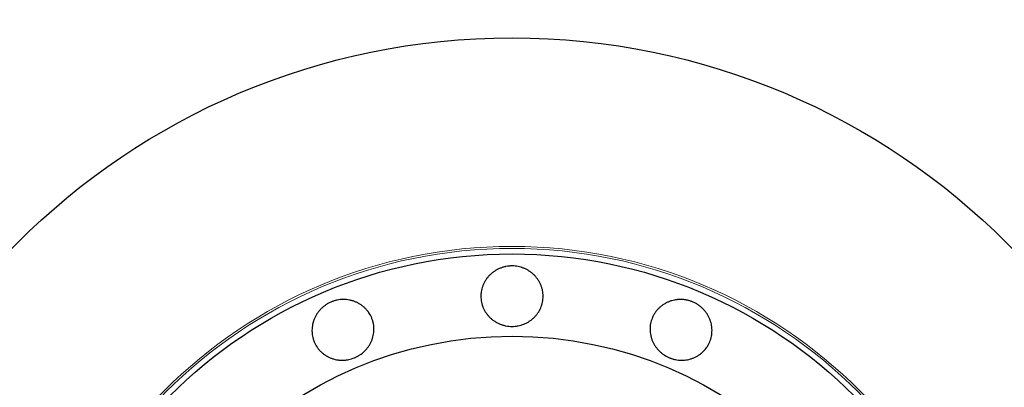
# Model space of a CAD drawing. Header units: inches. Extents: x 0 to 20790, y -12 to 14700.
# Tile 13 of 191: x 1776 to 1871, y 5436 to 5471. Entities that reach past the tile are written whole.
import ezdxf

# ---------------------------------------------------------------- set-up
doc = ezdxf.new("R2010")
doc.units = ezdxf.units.IN
doc.layers.add('1', color=7, linetype='Continuous', true_color=0xffffff)

msp = doc.modelspace()

# ---------------------------------------------------------------- linework, layer by layer
at = {"layer": '1', "color": 2, "linetype": 'Continuous', "lineweight": 25}
for radius in [100, 67.5, 46.681, 38.75]:
    msp.add_circle((1823.547, 5401.959), radius, dxfattribs=at)
at = {"layer": '1', "color": 110, "linetype": 'Continuous', "lineweight": 13}
for radius in [47.403, 47.21]:
    msp.add_circle((1823.547, 5401.959), radius, dxfattribs=at)
at = {"layer": '1', "color": 2, "linetype": 'Continuous', "lineweight": 25}
for points, knots in [([(1823.547, 5447.482), (1823.646, 5447.482), (1823.745, 5447.478), (1823.94, 5447.458), (1824.037, 5447.444), (1824.229, 5447.407), (1824.325, 5447.384), (1824.443, 5447.349), (1824.467, 5447.341), (1824.514, 5447.326), (1824.537, 5447.318), (1824.607, 5447.294), (1824.653, 5447.276), (1824.789, 5447.221), (1824.878, 5447.179), (1825.05, 5447.089), (1825.134, 5447.04), (1825.257, 5446.96), (1825.297, 5446.932), (1825.376, 5446.875), (1825.415, 5446.845), (1825.53, 5446.753), (1825.603, 5446.689), (1825.741, 5446.554), (1825.871, 5446.412), (1825.988, 5446.259), (1826.07, 5446.139), (1826.096, 5446.098), (1826.147, 5446.016), (1826.171, 5445.975), (1826.241, 5445.849), (1826.283, 5445.763), (1826.358, 5445.588), (1826.391, 5445.499), (1826.434, 5445.362), (1826.447, 5445.316), (1826.465, 5445.246), (1826.471, 5445.223), (1826.481, 5445.176), (1826.487, 5445.152), (1826.529, 5444.941), (1826.547, 5444.752), (1826.547, 5444.467), (1826.542, 5444.372), (1826.531, 5444.253), (1826.528, 5444.229), (1826.522, 5444.182), (1826.513, 5444.111), (1826.468, 5443.853), (1826.397, 5443.627), (1826.303, 5443.408), (1826.283, 5443.365), (1826.251, 5443.3), (1826.24, 5443.279), (1826.217, 5443.236), (1826.206, 5443.215), (1826.148, 5443.11), (1826.097, 5443.029), (1825.988, 5442.871), (1825.93, 5442.795), (1825.806, 5442.648), (1825.741, 5442.578), (1825.6, 5442.442), (1825.527, 5442.378), (1825.376, 5442.258), (1825.297, 5442.202), (1825.135, 5442.097), (1825.051, 5442.048), (1824.921, 5441.98), (1824.876, 5441.958), (1824.787, 5441.917), (1824.742, 5441.897), (1824.515, 5441.805), (1824.328, 5441.75), (1824.087, 5441.705), (1824.039, 5441.697), (1823.941, 5441.683), (1823.892, 5441.677), (1823.744, 5441.664), (1823.645, 5441.66), (1823.35, 5441.659), (1823.155, 5441.677), (1822.912, 5441.722), (1822.864, 5441.733), (1822.768, 5441.756), (1822.625, 5441.794), (1822.487, 5441.842), (1822.306, 5441.915), (1822.218, 5441.956), (1822.089, 5442.024), (1822.046, 5442.047), (1821.961, 5442.097), (1821.919, 5442.122), (1821.796, 5442.202), (1821.638, 5442.315), (1821.493, 5442.442), (1821.355, 5442.575), (1821.289, 5442.646), (1821.211, 5442.738), (1821.195, 5442.757), (1821.165, 5442.795), (1821.12, 5442.852), (1821.078, 5442.91), (1820.996, 5443.029), (1820.946, 5443.11), (1820.853, 5443.276), (1820.811, 5443.362), (1820.754, 5443.493), (1820.736, 5443.538), (1820.711, 5443.605), (1820.703, 5443.628), (1820.687, 5443.673), (1820.65, 5443.787), (1820.621, 5443.902), (1820.565, 5444.181), (1820.547, 5444.369), (1820.547, 5444.585), (1820.547, 5444.609), (1820.548, 5444.657), (1820.551, 5444.728), (1820.563, 5444.894), (1820.597, 5445.129), (1820.644, 5445.313), (1820.687, 5445.45), (1820.702, 5445.496), (1820.736, 5445.586), (1820.754, 5445.631), (1820.81, 5445.763), (1820.853, 5445.849), (1820.945, 5446.016), (1820.995, 5446.098), (1821.077, 5446.217), (1821.105, 5446.256), (1821.149, 5446.314), (1821.164, 5446.333), (1821.194, 5446.371), (1821.209, 5446.39), (1821.287, 5446.483), (1821.353, 5446.554), (1821.491, 5446.689), (1821.636, 5446.817), (1821.793, 5446.931), (1821.916, 5447.011), (1821.957, 5447.037), (1822.042, 5447.087), (1822.085, 5447.111), (1822.215, 5447.179), (1822.303, 5447.22), (1822.484, 5447.294), (1822.576, 5447.327), (1822.717, 5447.368), (1822.788, 5447.388), (1822.86, 5447.405), (1822.908, 5447.415), (1822.933, 5447.42), (1823.054, 5447.444), (1823.152, 5447.458), (1823.299, 5447.473), (1823.349, 5447.476), (1823.447, 5447.481), (1823.497, 5447.482), (1823.547, 5447.482)], [0, 0, 0, 0, 0.015625, 0.015625, 0.03125, 0.03125, 0.046875, 0.046875, 0.050781, 0.050781, 0.054687, 0.054687, 0.0625, 0.0625, 0.078125, 0.078125, 0.09375, 0.09375, 0.101562, 0.101562, 0.109375, 0.109375, 0.125, 0.125, 0.140625, 0.15625, 0.15625, 0.164062, 0.164062, 0.171875, 0.171875, 0.1875, 0.1875, 0.203125, 0.203125, 0.210937, 0.210937, 0.214844, 0.214844, 0.21875, 0.21875, 0.25, 0.25, 0.265625, 0.265625, 0.269531, 0.269531, 0.273437, 0.28125, 0.3125, 0.3125, 0.320312, 0.320312, 0.324219, 0.324219, 0.328125, 0.328125, 0.34375, 0.34375, 0.359375, 0.359375, 0.375, 0.375, 0.390625, 0.390625, 0.40625, 0.40625, 0.421875, 0.421875, 0.429687, 0.429687, 0.4375, 0.4375, 0.46875, 0.46875, 0.476562, 0.476562, 0.484375, 0.484375, 0.5, 0.5, 0.53125, 0.53125, 0.539062, 0.539062, 0.546875, 0.5625, 0.5625, 0.578125, 0.578125, 0.585937, 0.585937, 0.59375, 0.59375, 0.609375, 0.625, 0.625, 0.640625, 0.640625, 0.644531, 0.644531, 0.648437, 0.65625, 0.65625, 0.671875, 0.671875, 0.6875, 0.6875, 0.695312, 0.695312, 0.699219, 0.699219, 0.703125, 0.71875, 0.71875, 0.75, 0.75, 0.753906, 0.753906, 0.757812, 0.765625, 0.78125, 0.796875, 0.796875, 0.804687, 0.804687, 0.8125, 0.8125, 0.828125, 0.828125, 0.84375, 0.84375, 0.851562, 0.851562, 0.855469, 0.855469, 0.859375, 0.859375, 0.875, 0.875, 0.890625, 0.90625, 0.90625, 0.914062, 0.914062, 0.921875, 0.921875, 0.9375, 0.9375, 0.953125, 0.953125, 0.960937, 0.964844, 0.964844, 0.96875, 0.96875, 0.984375, 0.984375, 0.992187, 0.992187, 1, 1, 1, 1]), ([(1806.126, 5444.017), (1806.217, 5444.055), (1806.31, 5444.088), (1806.498, 5444.146), (1806.593, 5444.17), (1806.785, 5444.209), (1806.882, 5444.224), (1807.005, 5444.237), (1807.029, 5444.239), (1807.079, 5444.243), (1807.103, 5444.245), (1807.178, 5444.249), (1807.227, 5444.25), (1807.374, 5444.251), (1807.472, 5444.247), (1807.665, 5444.229), (1807.762, 5444.216), (1807.906, 5444.189), (1807.953, 5444.178), (1808.048, 5444.156), (1808.096, 5444.143), (1808.237, 5444.102), (1808.329, 5444.071), (1808.508, 5443.999), (1808.683, 5443.918), (1808.849, 5443.821), (1808.971, 5443.742), (1809.011, 5443.714), (1809.089, 5443.658), (1809.128, 5443.628), (1809.24, 5443.539), (1809.312, 5443.476), (1809.448, 5443.343), (1809.513, 5443.273), (1809.605, 5443.163), (1809.635, 5443.125), (1809.678, 5443.068), (1809.692, 5443.048), (1809.72, 5443.009), (1809.733, 5442.989), (1809.853, 5442.81), (1809.942, 5442.643), (1810.051, 5442.38), (1810.083, 5442.29), (1810.118, 5442.176), (1810.125, 5442.153), (1810.138, 5442.107), (1810.156, 5442.037), (1810.213, 5441.782), (1810.234, 5441.546), (1810.231, 5441.308), (1810.229, 5441.26), (1810.224, 5441.188), (1810.222, 5441.164), (1810.218, 5441.116), (1810.216, 5441.092), (1810.202, 5440.973), (1810.186, 5440.878), (1810.146, 5440.691), (1810.122, 5440.599), (1810.063, 5440.416), (1810.03, 5440.325), (1809.952, 5440.146), (1809.909, 5440.059), (1809.815, 5439.891), (1809.764, 5439.808), (1809.654, 5439.649), (1809.595, 5439.572), (1809.501, 5439.459), (1809.468, 5439.422), (1809.401, 5439.35), (1809.367, 5439.315), (1809.193, 5439.143), (1809.041, 5439.02), (1808.836, 5438.886), (1808.794, 5438.86), (1808.709, 5438.81), (1808.666, 5438.786), (1808.534, 5438.717), (1808.445, 5438.675), (1808.173, 5438.562), (1807.986, 5438.503), (1807.744, 5438.453), (1807.695, 5438.444), (1807.597, 5438.428), (1807.548, 5438.422), (1807.402, 5438.406), (1807.305, 5438.401), (1807.11, 5438.399), (1807.013, 5438.403), (1806.867, 5438.416), (1806.819, 5438.421), (1806.722, 5438.435), (1806.673, 5438.442), (1806.529, 5438.469), (1806.34, 5438.513), (1806.157, 5438.574), (1805.978, 5438.645), (1805.891, 5438.685), (1805.783, 5438.74), (1805.762, 5438.752), (1805.719, 5438.775), (1805.656, 5438.811), (1805.594, 5438.848), (1805.474, 5438.927), (1805.396, 5438.982), (1805.247, 5439.101), (1805.175, 5439.163), (1805.072, 5439.263), (1805.038, 5439.297), (1804.989, 5439.35), (1804.973, 5439.368), (1804.942, 5439.404), (1804.864, 5439.495), (1804.792, 5439.59), (1804.634, 5439.826), (1804.545, 5439.993), (1804.463, 5440.192), (1804.454, 5440.214), (1804.437, 5440.259), (1804.412, 5440.326), (1804.359, 5440.484), (1804.301, 5440.714), (1804.274, 5440.902), (1804.261, 5441.045), (1804.258, 5441.093), (1804.254, 5441.189), (1804.254, 5441.238), (1804.256, 5441.382), (1804.262, 5441.477), (1804.283, 5441.667), (1804.298, 5441.762), (1804.328, 5441.903), (1804.339, 5441.95), (1804.357, 5442.02), (1804.364, 5442.043), (1804.377, 5442.09), (1804.384, 5442.113), (1804.421, 5442.229), (1804.454, 5442.32), (1804.53, 5442.498), (1804.615, 5442.671), (1804.716, 5442.837), (1804.799, 5442.958), (1804.828, 5442.998), (1804.887, 5443.076), (1804.917, 5443.115), (1805.011, 5443.227), (1805.077, 5443.299), (1805.216, 5443.437), (1805.288, 5443.502), (1805.403, 5443.594), (1805.461, 5443.639), (1805.521, 5443.683), (1805.562, 5443.711), (1805.582, 5443.725), (1805.685, 5443.793), (1805.77, 5443.844), (1805.901, 5443.914), (1805.945, 5443.936), (1806.034, 5443.978), (1806.08, 5443.998), (1806.126, 5444.017)], [0, 0, 0, 0, 0.015625, 0.015625, 0.03125, 0.03125, 0.046875, 0.046875, 0.050781, 0.050781, 0.054687, 0.054687, 0.0625, 0.0625, 0.078125, 0.078125, 0.09375, 0.09375, 0.101562, 0.101562, 0.109375, 0.109375, 0.125, 0.125, 0.140625, 0.15625, 0.15625, 0.164062, 0.164062, 0.171875, 0.171875, 0.1875, 0.1875, 0.203125, 0.203125, 0.210937, 0.210937, 0.214844, 0.214844, 0.21875, 0.21875, 0.25, 0.25, 0.265625, 0.265625, 0.269531, 0.269531, 0.273437, 0.28125, 0.3125, 0.3125, 0.320312, 0.320312, 0.324219, 0.324219, 0.328125, 0.328125, 0.34375, 0.34375, 0.359375, 0.359375, 0.375, 0.375, 0.390625, 0.390625, 0.40625, 0.40625, 0.421875, 0.421875, 0.429687, 0.429687, 0.4375, 0.4375, 0.46875, 0.46875, 0.476562, 0.476562, 0.484375, 0.484375, 0.5, 0.5, 0.53125, 0.53125, 0.539062, 0.539062, 0.546875, 0.546875, 0.5625, 0.5625, 0.578125, 0.578125, 0.585937, 0.585937, 0.59375, 0.59375, 0.609375, 0.625, 0.625, 0.640625, 0.640625, 0.644531, 0.644531, 0.648437, 0.65625, 0.65625, 0.671875, 0.671875, 0.6875, 0.6875, 0.695312, 0.695312, 0.699219, 0.699219, 0.703125, 0.71875, 0.71875, 0.75, 0.75, 0.753906, 0.753906, 0.757812, 0.765625, 0.78125, 0.796875, 0.796875, 0.804687, 0.804687, 0.8125, 0.8125, 0.828125, 0.828125, 0.84375, 0.84375, 0.851562, 0.851562, 0.855469, 0.855469, 0.859375, 0.859375, 0.875, 0.875, 0.890625, 0.90625, 0.90625, 0.914062, 0.914062, 0.921875, 0.921875, 0.9375, 0.9375, 0.953125, 0.953125, 0.960937, 0.964844, 0.964844, 0.96875, 0.96875, 0.984375, 0.984375, 0.992187, 0.992187, 1, 1, 1, 1]), ([(1840.968, 5444.017), (1841.06, 5443.979), (1841.149, 5443.937), (1841.322, 5443.844), (1841.406, 5443.794), (1841.57, 5443.686), (1841.649, 5443.628), (1841.745, 5443.551), (1841.764, 5443.535), (1841.801, 5443.503), (1841.82, 5443.487), (1841.875, 5443.437), (1841.911, 5443.403), (1842.016, 5443.3), (1842.082, 5443.228), (1842.206, 5443.078), (1842.265, 5443), (1842.347, 5442.88), (1842.374, 5442.839), (1842.425, 5442.756), (1842.45, 5442.713), (1842.521, 5442.584), (1842.564, 5442.497), (1842.639, 5442.32), (1842.706, 5442.139), (1842.755, 5441.953), (1842.785, 5441.81), (1842.794, 5441.763), (1842.809, 5441.667), (1842.816, 5441.62), (1842.832, 5441.477), (1842.838, 5441.381), (1842.84, 5441.191), (1842.837, 5441.096), (1842.824, 5440.953), (1842.818, 5440.905), (1842.808, 5440.834), (1842.804, 5440.81), (1842.796, 5440.763), (1842.792, 5440.739), (1842.75, 5440.528), (1842.694, 5440.347), (1842.586, 5440.084), (1842.545, 5439.997), (1842.489, 5439.892), (1842.477, 5439.871), (1842.454, 5439.829), (1842.418, 5439.767), (1842.278, 5439.546), (1842.126, 5439.365), (1841.955, 5439.199), (1841.92, 5439.166), (1841.865, 5439.119), (1841.847, 5439.103), (1841.81, 5439.072), (1841.791, 5439.057), (1841.697, 5438.982), (1841.62, 5438.926), (1841.459, 5438.823), (1841.376, 5438.775), (1841.206, 5438.686), (1841.118, 5438.646), (1840.936, 5438.574), (1840.844, 5438.543), (1840.658, 5438.491), (1840.564, 5438.469), (1840.374, 5438.434), (1840.277, 5438.421), (1840.131, 5438.408), (1840.082, 5438.405), (1839.984, 5438.4), (1839.935, 5438.4), (1839.69, 5438.402), (1839.496, 5438.422), (1839.256, 5438.472), (1839.208, 5438.484), (1839.113, 5438.508), (1839.065, 5438.522), (1838.923, 5438.566), (1838.83, 5438.6), (1838.558, 5438.713), (1838.384, 5438.803), (1838.177, 5438.938), (1838.136, 5438.967), (1838.056, 5439.025), (1837.939, 5439.115), (1837.83, 5439.212), (1837.692, 5439.349), (1837.626, 5439.42), (1837.532, 5439.532), (1837.501, 5439.57), (1837.442, 5439.648), (1837.413, 5439.688), (1837.33, 5439.809), (1837.227, 5439.973), (1837.141, 5440.146), (1837.065, 5440.323), (1837.031, 5440.413), (1836.994, 5440.528), (1836.987, 5440.551), (1836.974, 5440.598), (1836.954, 5440.668), (1836.937, 5440.738), (1836.907, 5440.879), (1836.892, 5440.973), (1836.87, 5441.162), (1836.863, 5441.257), (1836.861, 5441.4), (1836.862, 5441.448), (1836.864, 5441.52), (1836.865, 5441.544), (1836.868, 5441.592), (1836.878, 5441.712), (1836.894, 5441.829), (1836.949, 5442.108), (1837.005, 5442.289), (1837.087, 5442.488), (1837.097, 5442.51), (1837.116, 5442.554), (1837.146, 5442.619), (1837.22, 5442.768), (1837.342, 5442.971), (1837.456, 5443.124), (1837.548, 5443.234), (1837.579, 5443.27), (1837.645, 5443.341), (1837.679, 5443.375), (1837.782, 5443.476), (1837.854, 5443.539), (1838.003, 5443.658), (1838.081, 5443.714), (1838.202, 5443.793), (1838.243, 5443.819), (1838.305, 5443.855), (1838.326, 5443.867), (1838.369, 5443.891), (1838.39, 5443.902), (1838.498, 5443.959), (1838.586, 5443.999), (1838.765, 5444.071), (1838.948, 5444.134), (1839.137, 5444.179), (1839.281, 5444.206), (1839.329, 5444.214), (1839.426, 5444.228), (1839.475, 5444.233), (1839.621, 5444.247), (1839.719, 5444.251), (1839.914, 5444.25), (1840.011, 5444.245), (1840.157, 5444.229), (1840.23, 5444.22), (1840.304, 5444.208), (1840.352, 5444.199), (1840.377, 5444.195), (1840.498, 5444.17), (1840.594, 5444.146), (1840.736, 5444.103), (1840.782, 5444.087), (1840.876, 5444.054), (1840.922, 5444.036), (1840.968, 5444.017)], [0, 0, 0, 0, 0.015625, 0.015625, 0.03125, 0.03125, 0.046875, 0.046875, 0.050781, 0.050781, 0.054688, 0.054688, 0.0625, 0.0625, 0.078125, 0.078125, 0.09375, 0.09375, 0.101563, 0.101563, 0.109375, 0.109375, 0.125, 0.125, 0.140625, 0.15625, 0.15625, 0.164063, 0.164063, 0.171875, 0.171875, 0.1875, 0.1875, 0.203125, 0.203125, 0.210938, 0.210938, 0.214844, 0.214844, 0.21875, 0.21875, 0.25, 0.25, 0.265625, 0.265625, 0.269531, 0.269531, 0.273438, 0.28125, 0.3125, 0.3125, 0.320313, 0.320313, 0.324219, 0.324219, 0.328125, 0.328125, 0.34375, 0.34375, 0.359375, 0.359375, 0.375, 0.375, 0.390625, 0.390625, 0.40625, 0.40625, 0.421875, 0.421875, 0.429688, 0.429688, 0.4375, 0.4375, 0.46875, 0.46875, 0.476563, 0.476563, 0.484375, 0.484375, 0.5, 0.5, 0.53125, 0.53125, 0.539063, 0.539063, 0.546875, 0.5625, 0.5625, 0.578125, 0.578125, 0.585938, 0.585938, 0.59375, 0.59375, 0.609375, 0.625, 0.625, 0.640625, 0.640625, 0.644531, 0.644531, 0.648438, 0.65625, 0.65625, 0.671875, 0.671875, 0.6875, 0.6875, 0.695313, 0.695313, 0.699219, 0.699219, 0.703125, 0.71875, 0.71875, 0.75, 0.75, 0.753906, 0.753906, 0.757813, 0.765625, 0.78125, 0.796875, 0.796875, 0.804688, 0.804688, 0.8125, 0.8125, 0.828125, 0.828125, 0.84375, 0.84375, 0.851563, 0.851563, 0.855469, 0.855469, 0.859375, 0.859375, 0.875, 0.875, 0.890625, 0.90625, 0.90625, 0.914063, 0.914063, 0.921875, 0.921875, 0.9375, 0.9375, 0.953125, 0.953125, 0.960938, 0.964844, 0.964844, 0.96875, 0.96875, 0.984375, 0.984375, 0.992188, 0.992188, 1, 1, 1, 1])]:
    msp.add_open_spline(points, degree=3, knots=knots, dxfattribs=at)

doc.saveas('drawing.dxf')
